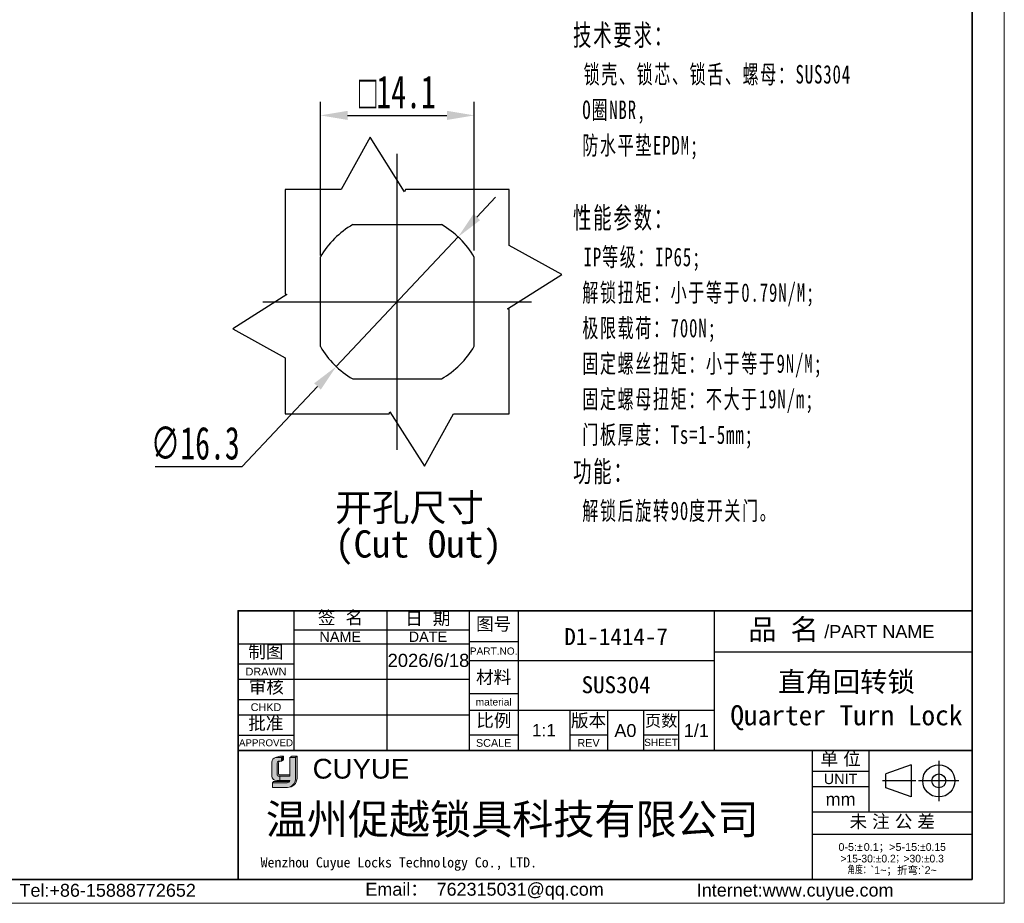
# Model space of a CAD drawing. Header units: millimetres. Extents: x 2544 to 2719, y 973 to 1097.
# Tile 3 of 4: x 2629 to 2719, y 973 to 1053. Entities that reach past the tile are written whole.
import ezdxf

# ---------------------------------------------------------------- set-up
doc = ezdxf.new("R2010")
doc.units = ezdxf.units.MM
doc.linetypes.add('ACAD_ISO02W100', pattern=[15, 12, -3])
doc.linetypes.add('CENTER', pattern=[10.159999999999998, 6.35, -1.27, 1.27, -1.27])
for name, color, linetype, lineweight in [('0007', 7, 'Continuous', 5), ('实线层', 7, 'Continuous', 30), ('尺寸线层', 3, 'Continuous', 18), ('粗实线层', 7, 'Continuous', 35), ('细实线层', 3, 'Continuous', 18), ('虚线层', 6, 'ACAD_ISO02W100', 18)]:
    doc.layers.add(name, color=color, linetype=linetype, lineweight=lineweight)
doc.layers.add('中心线层', color=1, linetype='CENTER')
doc.styles.add('ARIAL', font='arial.ttf')
doc.styles.get("Standard").update_dxf_attribs({"font": 'arial.ttf'})
doc.styles.add('TEXTSTYLE_2', font='arial.ttf')
doc.styles.add('TEXTSTYLE_3', font='arial.ttf')
doc.styles.add('TEXTSTYLE_4', font='arial.ttf')
doc.styles.add('标准', font='txt', dxfattribs={"width": 0.667})
doc.dimstyles.new('对齐', dxfattribs={"dimtxt": 3, "dimasz": 2.5, "dimexe": 1.25, "dimexo": 0.625, "dimtad": 1, "dimdsep": 46, "dimtxsty": '标准', "dimcen": 2.5, "dimclrd": 3, "dimclre": 3, "dimclrt": 3, "dimadec": 0, "dimazin": 0, "dimtfac": 1, "dimtmove": 0, "dimatfit": 3, "dimfxl": 1, "dimarcsym": 0})
doc.dimstyles.new('水平', dxfattribs={"dimtxt": 3, "dimasz": 2.5, "dimexe": 1.25, "dimexo": 0.625, "dimtad": 1, "dimtih": 1, "dimtoh": 1, "dimdsep": 46, "dimtxsty": '标准', "dimcen": 2.5, "dimclrd": 3, "dimclre": 3, "dimclrt": 3, "dimadec": 0, "dimazin": 0, "dimtfac": 1, "dimtmove": 0, "dimatfit": 3, "dimfxl": 1, "dimarcsym": 0})

# ---------------------------------------------------------------- blocks, each defined once
blk = doc.blocks.new('*D30')
at = {"layer": 'Defpoints', "color": 0, "linetype": 'ByBlock', "transparency": 16777216}
for p in [(2670.452805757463, 1044.704989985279), (2656.352805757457, 1031.252402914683), (2670.452805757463, 1031.707996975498)]:
    blk.add_point(p, dxfattribs=at)
at = {"layer": '尺寸线层', "color": 3, "linetype": 'ByBlock', "lineweight": -2, "transparency": 16777216}
for p, q in [((2656.352805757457, 1031.877402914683), (2656.352805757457, 1045.954989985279)), ((2670.452805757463, 1032.332996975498), (2670.452805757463, 1045.954989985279)), ((2658.852805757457, 1044.704989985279), (2667.952805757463, 1044.704989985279))]:
    blk.add_line(p, q, dxfattribs=at)
at = {"layer": '尺寸线层', "color": 3, "linetype": 'ByBlock', "transparency": 16777216}
for points in [[(2658.852805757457, 1045.121656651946), (2658.852805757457, 1044.288323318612), (2656.352805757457, 1044.704989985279)], [(2667.952805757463, 1045.121656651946), (2667.952805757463, 1044.288323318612), (2670.452805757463, 1044.704989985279)]]:
    blk.add_solid(points, dxfattribs=at)
at = {"layer": '尺寸线层', "color": 3, "linetype": 'ByBlock', "transparency": 16777216, "insert": (2663.40280575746, 1046.829989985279), "char_height": 3, "attachment_point": 5, "style": '标准'}
blk.add_mtext('{\\Fgdt|c134;o}14.1', dxfattribs=at)
blk = doc.blocks.new('*D31')
at = {"layer": 'Defpoints', "color": 0, "linetype": 'ByBlock', "transparency": 16777216}
for p in [(2668.977342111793, 1033.572809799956), (2657.806790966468, 1021.7023090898)]:
    blk.add_point(p, dxfattribs=at)
at = {"layer": '尺寸线层', "color": 3, "linetype": 'ByBlock', "lineweight": -2, "transparency": 16777216}
for p, q in [((2670.690616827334, 1035.393438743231), (2672.403891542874, 1037.214067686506)), ((2668.977342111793, 1033.572809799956), (2657.806790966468, 1021.7023090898)), ((2649.186634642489, 1012.54201158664), (2656.093516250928, 1019.881680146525)), ((2641.206535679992, 1012.54201158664), (2649.186634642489, 1012.54201158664))]:
    blk.add_line(p, q, dxfattribs=at)
at = {"layer": '尺寸线层', "color": 3, "linetype": 'ByBlock', "transparency": 16777216}
for points in [[(2670.387178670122, 1035.678984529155), (2670.994054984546, 1035.107892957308), (2668.977342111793, 1033.572809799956)], [(2655.790078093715, 1020.167225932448), (2656.396954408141, 1019.596134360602), (2657.806790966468, 1021.7023090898)]]:
    blk.add_solid(points, dxfattribs=at)
at = {"layer": '尺寸线层', "color": 3, "linetype": 'ByBlock', "transparency": 16777216, "insert": (2644.884085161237, 1014.66701158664), "char_height": 3, "attachment_point": 5, "style": '标准'}
blk.add_mtext('∅16.3', dxfattribs=at)

msp = doc.modelspace()

# ---------------------------------------------------------------- hatches: boundary and pattern name
at = {"layer": '实线层'}
h = msp.add_hatch(color=30, dxfattribs=at)
edge = h.paths.add_edge_path(flags=0)
edge.add_arc((2652.561789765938, 985.3792374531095), 0.1687844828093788, 103.89623382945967, 180.1196323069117, ccw=False)
edge.add_line((2652.521253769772, 985.5430819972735), (2652.785157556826, 985.5430819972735))
edge.add_line((2652.78515755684, 985.5430819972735), (2652.78515755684, 985.9042124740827))
edge.add_line((2652.78515755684, 985.9042124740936), (2652.254797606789, 985.9042124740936))
edge.add_arc((2652.420977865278, 985.4061259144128), 0.5250772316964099, 108.4506221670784, 173.4013944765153)
edge.add_line((2651.899378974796, 985.466464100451), (2651.899378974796, 984.1911390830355))
edge.add_arc((2652.348672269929, 984.2329956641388), 0.4512387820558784, 185.3223660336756, 272.7233690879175)
edge.add_line((2652.370112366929, 983.7822665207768), (2652.65286235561, 983.7822665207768))
edge.add_line((2652.652862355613, 983.7822665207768), (2652.652862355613, 984.1911390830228))
edge.add_line((2652.652862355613, 984.1911390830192), (2652.525577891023, 984.1911390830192))
edge.add_arc((2652.514964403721, 984.3127373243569), 0.1220605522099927, 177.6597996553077, 274.98831874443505, ccw=False)
edge.add_line((2652.393005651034, 984.3177214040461), (2652.393005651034, 985.3788850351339))
h = msp.add_hatch(color=256, dxfattribs=at)
h.paths.add_polyline_path([(2652.64053079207, 986.0116259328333), (2652.254797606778, 985.9042124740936), (2652.78515755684, 985.9042124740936), (2652.967560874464, 986.0116259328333)], flags=0)
h.paths.add_polyline_path([(2653.562006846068, 985.9042124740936), (2654.078693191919, 985.9042124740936), (2654.230542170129, 986.0116259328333), (2653.752467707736, 986.0116259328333)], flags=0)
h = msp.add_hatch(color=256, dxfattribs=at)
edge = h.paths.add_edge_path(flags=0)
edge.add_line((2652.514725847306, 984.3911554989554), (2652.514725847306, 985.3788850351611))
edge.add_arc((2652.683509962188, 985.379237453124), 0.16878448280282, 103.89623382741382, 180.1196323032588, ccw=False)
edge.add_line((2652.642973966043, 985.5430819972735), (2652.521253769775, 985.5430819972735))
edge.add_arc((2652.561789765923, 985.379237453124), 0.1687844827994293, 103.8962338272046, 180.1196323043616)
edge.add_line((2652.393005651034, 985.3788850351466), (2652.393005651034, 984.3177214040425))
edge.add_arc((2652.514964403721, 984.3127373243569), 0.1220605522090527, 177.6597996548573, 274.9883187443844)
edge.add_line((2652.52557789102, 984.1911390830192), (2653.562006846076, 984.1911390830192))
edge.add_line((2653.562006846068, 984.1911390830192), (2653.562006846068, 984.2938907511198))
edge.add_line((2653.562006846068, 984.2938907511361), (2652.592625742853, 984.2938907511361))
edge.add_arc((2652.610627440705, 984.388136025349), 0.0959491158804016, 178.1966309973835, 259.1862447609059, ccw=False)
msp.add_hatch(color=256, dxfattribs=at).paths.add_polyline_path([(2652.78515755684, 985.5430819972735), (2652.967560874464, 985.6816768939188), (2652.967560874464, 986.0116259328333), (2652.78515755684, 985.9042124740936)], flags=0)
h = msp.add_hatch(color=256, dxfattribs=at)
edge = h.paths.add_edge_path(flags=0)
edge.add_line((2654.230542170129, 986.0116259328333), (2654.078693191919, 985.9042124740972))
edge.add_line((2654.078693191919, 985.9042124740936), (2654.078693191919, 984.0106517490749))
edge.add_arc((2653.221679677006, 983.9772252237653), 0.8576651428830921, -71.74154242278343, 2.2336036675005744, ccw=False)
edge.add_arc((2653.348283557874, 984.0337871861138), 0.8825619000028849, 279.2658368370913, 358.4978790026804)
edge.add_line((2654.230542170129, 984.0106517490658), (2654.230542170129, 986.0116259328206))
h = msp.add_hatch(color=256, dxfattribs=at)
edge = h.paths.add_edge_path(flags=0)
edge.add_line((2652.065092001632, 983.6851055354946), (2651.95645043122, 983.5655417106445))
edge.add_line((2651.956450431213, 983.5655417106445), (2653.304301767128, 983.5655417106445))
edge.add_arc((2653.25492023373, 983.8858402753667), 0.3240828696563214, 278.7644802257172, 323.8869948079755)
edge.add_line((2653.516732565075, 983.6948323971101), (2652.065092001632, 983.6851055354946))
at = {"layer": '尺寸线层'}
h = msp.add_hatch(color=179, dxfattribs=at)
edge = h.paths.add_edge_path(flags=0)
edge.add_line((2654.078693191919, 985.9042124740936), (2653.562006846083, 985.9042124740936))
edge.add_line((2653.562006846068, 985.9042124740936), (2653.562006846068, 984.1911390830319))
edge.add_line((2653.562006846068, 984.1911390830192), (2652.652862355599, 984.1911390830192))
edge.add_line((2652.652862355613, 984.1911390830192), (2652.652862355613, 983.7822665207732))
edge.add_line((2652.652862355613, 983.7822665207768), (2653.562006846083, 983.7822665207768))
edge.add_arc((2653.254920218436, 983.8858403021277), 0.3240828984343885, 278.7644821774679, 341.36184450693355, ccw=False)
edge.add_line((2653.304301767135, 983.5655417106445), (2651.95645043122, 983.5655417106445))
edge.add_line((2651.956450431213, 983.5655417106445), (2651.956450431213, 983.151352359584))
edge.add_line((2651.956450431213, 983.1513523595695), (2653.333307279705, 983.1513523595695))
edge.add_arc((2653.348283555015, 984.0337870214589), 0.8825617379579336, 269.0276957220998, 279.2658387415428)
edge.add_arc((2653.221679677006, 983.9772252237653), 0.8576651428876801, 288.258457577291, 362.2336036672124)
edge.add_line((2654.078693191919, 984.0106517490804), (2654.078693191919, 985.904212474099))

# ---------------------------------------------------------------- linework, layer by layer
for p, q in [((2648.823514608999, 999.3374974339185), (2648.823514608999, 986.6883228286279)), ((2653.926141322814, 999.3366101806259), (2653.926141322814, 986.533027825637)), ((2662.430365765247, 999.3366101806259), (2662.430365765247, 986.533027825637)), ((2669.989236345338, 999.3475306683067), (2669.989236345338, 986.4967026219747)), ((2669.989676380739, 999.3366101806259), (2669.989676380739, 986.533027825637)), ((2674.477577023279, 999.3475306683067), (2674.477577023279, 986.4967026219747)), ((2692.429284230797, 999.3371024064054), (2692.429284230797, 986.4862743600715)), ((2692.430939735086, 999.3475306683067), (2692.430939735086, 986.4967026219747)), ((2653.926141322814, 997.5885196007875), (2669.989676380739, 997.5885196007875)), ((2648.82360665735, 996.3128859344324), (2669.989676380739, 996.3128859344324)), ((2669.989236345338, 996.5127891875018), (2674.477577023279, 996.5127891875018)), ((2692.429284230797, 995.5574470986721), (2716.068568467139, 995.5574470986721)), ((2648.82360665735, 994.4703039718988), (2653.926141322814, 994.4703039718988)), ((2669.989236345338, 994.7646986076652), (2692.430939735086, 994.7646986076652)), ((2648.82360665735, 993.0529332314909), (2669.989676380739, 993.0529332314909)), ((2669.989236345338, 991.7409743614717), (2674.477577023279, 991.7409743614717)), ((2648.82360665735, 991.2103512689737), (2653.926141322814, 991.2103512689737)), ((2648.82360665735, 989.7929805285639), (2669.989676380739, 989.7929805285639)), ((2669.989236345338, 990.2291122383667), (2692.430939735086, 990.2291122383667)), ((2679.202146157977, 990.2291122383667), (2679.202146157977, 986.4967026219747)), ((2682.651081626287, 990.2291122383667), (2682.651081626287, 986.4967026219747)), ((2685.958280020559, 990.2291122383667), (2685.958280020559, 986.4967026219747)), ((2689.170987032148, 990.2291122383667), (2689.170987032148, 986.4967026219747)), ((2648.82360665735, 987.9503985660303), (2653.926141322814, 987.9503985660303)), ((2669.989236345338, 987.9613190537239), (2674.477577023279, 987.9613190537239)), ((2679.202146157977, 987.9613190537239), (2682.651081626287, 987.9613190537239)), ((2685.958280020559, 987.9613190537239), (2689.170987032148, 987.9613190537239)), ((2692.429284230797, 986.4967026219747), (2692.430939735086, 986.4967026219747)), ((2701.42245010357, 986.533027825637), (2701.42245010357, 974.76905848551)), ((2701.422496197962, 986.529237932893), (2701.422496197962, 974.7180229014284)), ((2706.619522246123, 986.529237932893), (2706.619522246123, 980.9070006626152)), ((2710.487745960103, 985.2204544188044), (2708.179096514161, 984.3844462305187)), ((2710.487745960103, 985.2204544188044), (2710.487745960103, 982.2777048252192)), ((2713.018229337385, 985.5991339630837), (2713.018229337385, 981.8990252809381)), ((2701.422496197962, 984.63941027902), (2706.619522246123, 984.63941027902)), ((2708.179096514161, 983.1137130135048), (2708.179096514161, 984.3844462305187)), ((2710.905876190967, 983.7490796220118), (2707.852298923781, 983.7490796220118)), ((2714.868283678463, 983.7490796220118), (2711.168174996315, 983.7490796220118)), ((2701.422496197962, 983.2220395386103), (2706.619522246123, 983.2220395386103)), ((2710.487745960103, 982.2777048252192), (2708.179096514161, 983.1137130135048)), ((2701.422496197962, 980.9070006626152), (2716.06866051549, 980.9070006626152)), ((2701.422496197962, 978.8754359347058), (2716.06866051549, 978.8754359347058))]:
    msp.add_line(p, q)
for radius in [1.471374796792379, 0.6353666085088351]:
    msp.add_circle((2713.018229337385, 983.7490796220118), radius)
at = {"layer": '0007'}
for p, q in [((2651.899378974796, 984.1911390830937), (2651.899378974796, 985.466464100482)), ((2652.254797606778, 985.904212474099), (2652.64053079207, 986.0116259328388)), ((2652.254797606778, 985.904212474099), (2652.78515755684, 985.904212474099)), ((2652.393005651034, 984.3177214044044), (2652.393005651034, 985.378885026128)), ((2652.514725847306, 984.391155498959), (2652.514725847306, 985.378885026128)), ((2652.521253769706, 985.5430819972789), (2652.78515755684, 985.5430819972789)), ((2652.64053079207, 986.0116259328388), (2652.967560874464, 986.0116259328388)), ((2652.78515755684, 985.904212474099), (2652.967560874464, 986.0116259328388)), ((2652.78515755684, 985.5430819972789), (2652.78515755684, 985.904212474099)), ((2652.78515755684, 985.5430819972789), (2652.967560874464, 985.6816768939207)), ((2652.967560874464, 985.6816768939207), (2652.967560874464, 986.0116259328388)), ((2653.562006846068, 985.904212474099), (2653.752467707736, 986.0116259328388)), ((2653.562006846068, 985.904212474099), (2654.078693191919, 985.904212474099)), ((2653.562006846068, 984.1911390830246), (2653.562006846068, 985.904212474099)), ((2653.752467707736, 986.0116259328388), (2654.230542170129, 986.0116259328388)), ((2654.078693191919, 985.904212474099), (2654.230542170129, 986.0116259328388)), ((2654.078693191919, 985.904212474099), (2654.078693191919, 984.0106517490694)), ((2654.230542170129, 986.0116259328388), (2654.230542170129, 984.0106517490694)), ((2652.592625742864, 984.2938907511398), (2653.562006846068, 984.2938907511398)), ((2651.956450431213, 983.56554171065), (2652.065092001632, 983.6851055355)), ((2651.956450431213, 983.151352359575), (2651.956450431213, 983.56554171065)), ((2651.956450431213, 983.56554171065), (2653.304301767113, 983.56554171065)), ((2652.065092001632, 983.6851055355), (2653.516732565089, 983.6948323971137)), ((2652.370112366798, 983.7822665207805), (2653.562006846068, 983.7822665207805)), ((2652.52557789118, 984.1911390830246), (2653.562006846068, 984.1911390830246)), ((2652.652862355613, 984.1911390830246), (2652.652862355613, 983.7822665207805)), ((2651.956450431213, 983.151352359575), (2653.333307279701, 983.151352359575))]:
    msp.add_line(p, q, dxfattribs=at)
for centre, radius, start, end in [((2652.420977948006, 985.406125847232), 0.525077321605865, 108.4506284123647, 173.4013882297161), ((2652.561789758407, 985.379237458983), 0.1687844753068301, 103.8962318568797, 180.1196373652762), ((2652.683509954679, 985.379237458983), 0.1687844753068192, 103.8962318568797, 180.1196373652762), ((2652.51496441, 984.3127373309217), 0.1220605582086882, 177.6598026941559, 274.9883156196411), ((2652.61062744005, 984.3881360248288), 0.09594911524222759, 178.1966306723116, 259.1862450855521), ((2652.348672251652, 984.2329956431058), 0.451238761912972, 185.3223635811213, 272.7233715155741), ((2653.254920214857, 983.8858403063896), 0.3240829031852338, 278.7644826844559, 341.3618439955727), ((2653.348283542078, 984.033787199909), 0.8825619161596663, 269.02769675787, 358.4978781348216), ((2653.221679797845, 983.9772251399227), 0.8576650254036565, 288.2424993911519, 2.23360957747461)]:
    msp.add_arc(centre, radius, start, end, dxfattribs=at)
at = {"layer": '中心线层', "linetype": 'ByBlock'}
for p, q in [((2663.392066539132, 1014.087522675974), (2663.392066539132, 1041.187596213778)), ((2651.09771692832, 1027.637559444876), (2675.686416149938, 1027.637559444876))]:
    msp.add_line(p, q, dxfattribs=at)
at = {"layer": '粗实线层'}
for p, q in [((2648.82360665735, 986.533027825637), (2701.42245010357, 986.533027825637)), ((2701.422496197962, 986.529237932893), (2716.06866051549, 986.529237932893))]:
    msp.add_line(p, q, dxfattribs=at)
msp.add_lwpolyline([(2554.1493103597, 1093.605950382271), (2716.06866051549, 1093.605950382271), (2716.06866051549, 974.7298011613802), (2554.1493103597, 974.7298011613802)], close=True, dxfattribs=at)
at = {"layer": '粗实线层', "color": 7, "linetype": 'ByBlock', "lineweight": 30}
for points in [[(2659.330325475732, 1034.703304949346), (2667.453807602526, 1034.703304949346)], [(2656.352805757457, 1023.530089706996), (2656.352805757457, 1031.745029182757)], [(2670.452805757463, 1023.567121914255), (2670.452805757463, 1031.707996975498)], [(2659.323510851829, 1020.575735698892), (2667.460622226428, 1020.575735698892)]]:
    msp.add_lwpolyline(points, dxfattribs=at)
at = {"layer": '粗实线层'}
msp.add_lwpolyline([(2716.068568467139, 999.3371024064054), (2689.844083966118, 999.3371024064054), (2648.82360665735, 999.3366101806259), (2648.82360665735, 974.7180229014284)], dxfattribs=at)
at = {"layer": '粗实线层', "color": 7, "linetype": 'ByBlock', "lineweight": 30}
for start, end in [(119.8924258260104, 149.7360676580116), (29.96297002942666, 60.10757417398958), (210.2639323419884, 240.0522993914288), (299.9477006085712, 330.0370299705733)]:
    msp.add_arc((2663.392066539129, 1027.637559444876), 8.15, start, end, dxfattribs=at)
at = {"layer": '细实线层'}
msp.add_lwpolyline([(2543.621887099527, 1096.558806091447), (2719.021516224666, 1096.558806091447), (2719.021516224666, 972.5388663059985), (2543.621887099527, 972.5388663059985)], close=True, dxfattribs=at)
at = {"layer": '虚线层', "color": 6, "linetype": 'ByBlock', "lineweight": 30, "ltscale": 0.2}
msp.add_lwpolyline([(2673.655642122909, 1037.90614665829), (2664.147088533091, 1037.90614665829), (2664.061189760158, 1037.713896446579), (2660.904677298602, 1042.699771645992), (2658.249216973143, 1037.90614665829), (2653.12239462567, 1037.90614665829), (2653.12239462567, 1028.370016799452), (2653.289103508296, 1028.295529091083), (2648.328765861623, 1025.15517485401), (2653.12239462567, 1022.49971580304), (2653.12239462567, 1017.37289398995), (2662.652803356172, 1017.37289398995), (2662.731503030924, 1017.545281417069), (2665.905698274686, 1012.587847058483), (2668.556395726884, 1017.37289398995), (2673.655642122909, 1017.37289398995), (2673.655642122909, 1026.916208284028), (2673.4950731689, 1026.986020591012), (2678.487277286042, 1030.123970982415), (2673.655642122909, 1032.78136920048)], close=True, dxfattribs=at)

# ---------------------------------------------------------------- texts
at = {"line_spacing_factor": 0.8999999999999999}
for s, insert, char_height, width, attachment_point, style in [('签  名', (2658.197811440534, 999.2925715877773), 1.181142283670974, 5.195180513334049, 2, 'TEXTSTYLE_2'), ('日  期', (2666.200111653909, 999.2313857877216), 1.181142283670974, 5.195180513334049, 2, 'TEXTSTYLE_2'), ('图号', (2672.233406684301, 998.7145380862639), 1.181142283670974, 3.460377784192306, 2, 'TEXTSTYLE_2'), ('{\\fSimSun|b0|i0|c0|p34;品 名}', (2698.79417850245, 998.5769942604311), 1.889827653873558, 6.924446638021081, 2, 'TEXTSTYLE_2'), ('/PART NAME', (2707.570406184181, 998.0200157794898), 1.181142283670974, 10.0594682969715, 2, 'TEXTSTYLE_3'), ('NAME', (2658.178253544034, 997.423159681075), 0.944913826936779, 3.804244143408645, 2, 'TEXTSTYLE_3'), ('DATE', (2666.210021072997, 997.423159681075), 0.944913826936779, 3.51269080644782, 2, 'TEXTSTYLE_3'), ('制图', (2651.359853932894, 996.1772314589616), 1.181142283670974, 3.460377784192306, 2, 'TEXTSTYLE_2'), ('PART.NO.', (2672.233406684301, 995.9694637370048), 0.6614396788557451, 4.354682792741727, 2, 'TEXTSTYLE_3'), ('DRAWN', (2651.374873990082, 994.1159612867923), 0.7086853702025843, 3.733112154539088, 2, 'TEXTSTYLE_3'), ('材料', (2672.233406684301, 993.8434076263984), 1.181142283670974, 3.460377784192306, 2, 'TEXTSTYLE_2'), ('审核', (2651.401668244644, 992.949812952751), 1.181142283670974, 3.460377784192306, 2, 'TEXTSTYLE_2'), ('CHKD', (2651.374873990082, 990.8560085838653), 0.7086853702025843, 2.800492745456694, 2, 'TEXTSTYLE_3'), ('material', (2672.233406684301, 991.3157631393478), 0.6614396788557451, 4.150595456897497, 2, 'TEXTSTYLE_3'), ('批准', (2651.353540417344, 989.6114824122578), 1.181142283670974, 3.460377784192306, 2, 'TEXTSTYLE_2'), ('比例', (2672.253047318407, 989.8820405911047), 1.181142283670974, 3.460377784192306, 2, 'TEXTSTYLE_2'), ('版本', (2680.926613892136, 989.8746007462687), 1.181142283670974, 3.460377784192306, 2, 'TEXTSTYLE_2'), ('页数', (2687.581588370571, 989.8079447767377), 1.086650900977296, 3.183547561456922, 2, 'TEXTSTYLE_2'), ('A0', (2684.304680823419, 988.953478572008), 1.181142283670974, 1.734802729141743, 2, 'TEXTSTYLE_2'), ('1/1', (2690.80096338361, 988.953478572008), 1.181142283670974, 2.602204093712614, 2, 'TEXTSTYLE_2'), ('APPROVED', (2651.374873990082, 987.5606216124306), 0.637816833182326, 4.941302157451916, 2, 'TEXTSTYLE_3'), ('SCALE', (2672.233406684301, 987.5833535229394), 0.7086853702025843, 3.240457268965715, 2, 'TEXTSTYLE_3'), ('REV', (2680.926613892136, 987.5833535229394), 0.7086853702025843, 1.537302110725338, 2, 'TEXTSTYLE_4'), ('SHEET', (2687.564633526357, 987.6069763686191), 0.6614396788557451, 2.732981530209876, 2, 'TEXTSTYLE_4'), ('单 位', (2704.021009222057, 986.3542474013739), 1.181142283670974, 4.327779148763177, 2, 'TEXTSTYLE_2'), ('CUYUE', (2655.649835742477, 985.7703156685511), 1.809640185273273, 20.1652870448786, 1, 'TEXTSTYLE_2'), ('UNIT', (2704.021009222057, 984.4031818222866), 0.944913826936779, 3.073604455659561, 2, 'TEXTSTYLE_3'), ('mm', (2704.021009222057, 982.6550912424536), 1.181142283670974, 2.739898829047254, 2, 'TEXTSTYLE_3'), ('未 注 公 差', (2708.75382067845, 980.6217728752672), 1.181142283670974, 9.522959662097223, 2, 'TEXTSTYLE_2'), ('0-5:{\\Fgdt,gbcbig.shx;`\\fsimsun|b0|i0|c0|p34;\\W0.16667; \\farial|b0|i0|c0|p34;\\W1;0.1\\fsimsun|b0|i0|c0|p34;；}>5-15:{\\Fgdt,gbcbig.shx;`0.15\\P>15-30:`0.2；>30:`0.3\\P角度：}`1~{\\fsimsun|b0|i0|c0|p34;；折弯}:`2~', (2708.745578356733, 978.0486363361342), 0.7072708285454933, 14.37736217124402, 2, 'TEXTSTYLE_2'), ('{\\fsimsun|b0|i0|c134|p34;\\C0;Wenzhou Cuyue Locks Technology Co., LTD.}', (2650.882193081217, 976.7521254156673), 0.9306720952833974, 38.84546803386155, 1, 'TEXTSTYLE_3'), ('Tel:+86-15888772652', (2636.868800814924, 974.3190390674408), 1.178784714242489, 16.73358082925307, 2, 'TEXTSTYLE_3'), ('{\\C256;Email\\fSimSun|b0|i0|c0|p34;： \\farial|b0|i0|c0|p34;762315031@qq.com}', (2671.396799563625, 974.4139926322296), 1.178784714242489, 23.94149203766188, 2, 'TEXTSTYLE_3'), ('{\\C256;Internet:www.cuyue.com}', (2699.858621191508, 974.3368729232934), 1.178784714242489, 34.94134090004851, 2, 'TEXTSTYLE_3')]:
    msp.add_mtext(s, dxfattribs=dict(at, insert=insert, char_height=char_height, width=width, attachment_point=attachment_point, style=style))
at = {"attachment_point": 5}
for s, insert, char_height, width in [('{\\fFangSong|b0|i0|c134|p34;\\C3;D1-1414-7}', (2683.453430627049, 996.9647054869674), 1.551120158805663, 29.91951201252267), ('{\\fFangSong|b0|i0|c134|p34;\\C3;SUS304}', (2683.453430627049, 992.5440266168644), 1.551120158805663, 29.91951201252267), ('1:1', (2676.839861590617, 988.3962122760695), 1.131633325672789, 7.87428189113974)]:
    msp.add_mtext(s, dxfattribs=dict(at, insert=insert, char_height=char_height, width=width))
at = {"insert": (2704.553160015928, 991.0603797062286), "char_height": 1.838904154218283, "width": 42.06773231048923, "attachment_point": 5, "style": 'ARIAL'}
msp.add_mtext('{\\fFangSong|b0|i0|c134|p34;直角回转锁\\PQuarter Turn Lock}', dxfattribs=at)
at = {"layer": '尺寸线层', "insert": (2679.50700839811, 1053.037778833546), "char_height": 1.696537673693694, "width": 55.13482961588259, "attachment_point": 1, "line_spacing_factor": 1.150569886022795, "style": '标准'}
msp.add_mtext('{\\H1.14286x;\\T1.1;技术要求：\\P \\H0.875x;锁壳、锁芯、锁舌、螺母：SUS304^I\\P O圈NBR,\\P 防水平垫EPDM;\\P\\P\\H1.14286x;性能参数：\\P \\H0.875x;IP等级：IP65;\\P 解锁扭矩：小于等于0.79N/M;\\P 极限载荷：700N;\\P 固定螺丝扭矩：小于等于9N/M;\\P 固定螺母扭矩：不大于19N/m;\\P 门板厚度：Ts=1-5mm;\\P\\H1.14286x;功能：\\P\\H0.87499x; 解锁后旋转90度开关门。}', dxfattribs=at)
at = {"layer": '尺寸线层', "linetype": 'ByBlock', "insert": (2657.691193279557, 1010.03885849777), "char_height": 2.5, "width": 32.08781013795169, "attachment_point": 1}
msp.add_mtext('\\pxsm0.8;{\\fSimSun|b0|i0|c134|p34;开孔尺寸\\P(Cut Out)}', dxfattribs=at)
at = {"layer": '尺寸线层', "insert": (2651.359446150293, 981.6199981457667), "char_height": 2.758344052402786, "width": 50.63743700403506, "attachment_point": 1}
msp.add_mtext('{\\fSimSun|b0|i0|c134|p2;\\C0;温州促越锁具科技有限公司}', dxfattribs=at)
at = {"layer": '细实线层', "insert": (2662.516541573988, 995.3914722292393), "char_height": 1.204767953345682, "attachment_point": 1}
msp.add_mtext('2026/6/18', dxfattribs=at)

# ---------------------------------------------------------------- dimensions: what is measured, and where the dimension line sits
at = {"layer": '尺寸线层', "linetype": 'ByBlock'}
dim = msp.add_linear_dim(base=(2670.452805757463, 1044.704989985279), p1=(2656.352805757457, 1031.252402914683), p2=(2670.452805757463, 1031.707996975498), text='{\\Fgdt|c134;o}<>', dimstyle='对齐', dxfattribs=at)
dim.commit()
dim.dimension.update_dxf_attribs({"geometry": '*D30', "text_midpoint": (2663.40280575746, 1046.829989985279)})
dim = msp.add_diameter_dim_2p(p1=(2668.977342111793, 1033.572809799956), p2=(2657.806790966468, 1021.7023090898), dimstyle='水平', dxfattribs=at)
dim.commit()
dim.dimension.update_dxf_attribs({"geometry": '*D31', "text_midpoint": (2644.884085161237, 1012.54201158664), "dimtype": 163})

doc.saveas('drawing.dxf')
